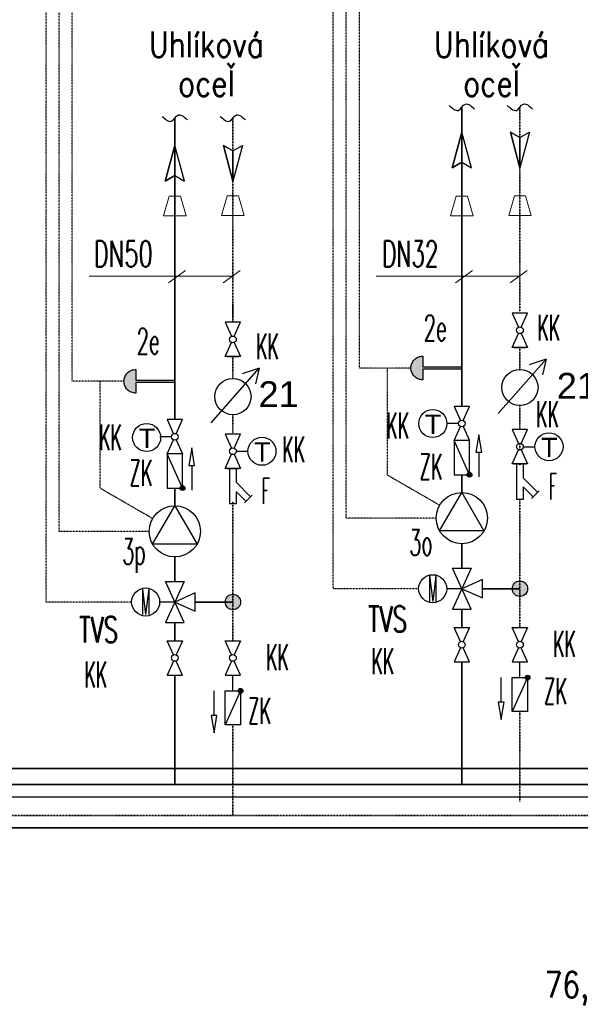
# Model space of a CAD drawing. Header units: millimetres. Extents: x -98431657 to -98227415, y -465497820 to -465456067.
# Tile 49 of 63: x -98396690 to -98395607, y -465485874 to -465483970. Entities that reach past the tile are written whole.
import ezdxf

# ---------------------------------------------------------------- set-up
doc = ezdxf.new("R2010")
doc.units = ezdxf.units.MM
doc.linetypes.add('Carkovana 0.5x', pattern=[0.14, 0.1, -0.04])
doc.linetypes.add('Teckovana', pattern=[0.06, 0, -0.06])
for name, color, linetype, lineweight in [('Pasivní chlazení', 7, 'Continuous', 25), ('WPF 2 - vrt', 7, 'Continuous', 25), ('základ', 7, 'Continuous', 25)]:
    doc.layers.add(name, color=color, linetype=linetype, lineweight=lineweight)
doc.styles.add('ARIAL', font='arial.ttf')
doc.styles.add('ROMANS', font='romans__.ttf')
doc.styles.add('TXT', font='txt_____.ttf')

msp = doc.modelspace()

# ---------------------------------------------------------------- hatches: boundary and pattern name
at = {"layer": 'základ', "true_color": 0xe8e8e8}
for points in [[(-98395911, -465484620.8), (-98395913.4, -465484620.9), (-98395915.7, -465484621.2), (-98395917.9, -465484621.8), (-98395920.1, -465484622.6), (-98395922.2, -465484623.6), (-98395924.1, -465484624.9), (-98395926, -465484626.3), (-98395927.7, -465484627.9), (-98395929.2, -465484629.7), (-98395930.5, -465484631.6), (-98395931.6, -465484633.6), (-98395932.5, -465484635.7), (-98395933.2, -465484638), (-98395933.7, -465484640.2), (-98395933.9, -465484642.5), (-98395933.9, -465484644.9), (-98395933.7, -465484647.2), (-98395933.2, -465484649.5), (-98395932.5, -465484651.7), (-98395931.6, -465484653.8), (-98395930.5, -465484655.8), (-98395929.2, -465484657.7), (-98395927.7, -465484659.5), (-98395926, -465484661.1), (-98395924.1, -465484662.5), (-98395922.2, -465484663.8), (-98395920.1, -465484664.8), (-98395917.9, -465484665.6), (-98395915.7, -465484666.2), (-98395913.4, -465484666.5), (-98395911, -465484666.6), (-98395911, -465484646.2), (-98395835.6, -465484646.2), (-98395835.6, -465484641.2), (-98395911, -465484641.2)], [(-98396465.8, -465484646.4), (-98396468.1, -465484646.6), (-98396470.4, -465484646.9), (-98396472.7, -465484647.5), (-98396474.8, -465484648.3), (-98396476.9, -465484649.3), (-98396478.9, -465484650.6), (-98396480.7, -465484652), (-98396482.4, -465484653.6), (-98396483.9, -465484655.3), (-98396485.3, -465484657.3), (-98396486.4, -465484659.3), (-98396487.3, -465484661.4), (-98396488, -465484663.6), (-98396488.5, -465484665.9), (-98396488.7, -465484668.2), (-98396488.7, -465484670.5), (-98396488.5, -465484672.9), (-98396488, -465484675.1), (-98396487.3, -465484677.4), (-98396486.4, -465484679.5), (-98396485.3, -465484681.5), (-98396483.9, -465484683.4), (-98396482.4, -465484685.2), (-98396480.7, -465484686.8), (-98396478.9, -465484688.2), (-98396476.9, -465484689.4), (-98396474.8, -465484690.5), (-98396472.7, -465484691.3), (-98396470.4, -465484691.9), (-98396468.1, -465484692.2), (-98396465.8, -465484692.3), (-98396465.8, -465484671.9), (-98396390.4, -465484671.9), (-98396390.4, -465484666.9), (-98396465.8, -465484666.9)]]:
    msp.add_hatch(color=254, dxfattribs=at).paths.add_polyline_path(points)
at = {"layer": 'základ', "true_color": 0x000000}
for points in [[(-98395816.2, -465484850.1), (-98395816.3, -465484849.2), (-98395816.5, -465484848.3), (-98395817, -465484847.5), (-98395817.6, -465484846.7), (-98395818.3, -465484846.2), (-98395819.2, -465484845.8), (-98395820.1, -465484845.5), (-98395821, -465484845.5), (-98395821.9, -465484845.6), (-98395822.8, -465484845.9), (-98395823.6, -465484846.4), (-98395824.3, -465484847.1), (-98395824.8, -465484847.9), (-98395825.2, -465484848.7), (-98395825.4, -465484849.6), (-98395825.4, -465484850.6), (-98395825.2, -465484851.5), (-98395824.8, -465484852.3), (-98395824.3, -465484853.1), (-98395823.6, -465484853.7), (-98395822.8, -465484854.2), (-98395821.9, -465484854.6), (-98395821, -465484854.7), (-98395820.1, -465484854.7), (-98395819.2, -465484854.4), (-98395818.3, -465484854), (-98395817.6, -465484853.4), (-98395817, -465484852.7), (-98395816.5, -465484851.9), (-98395816.3, -465484851)], [(-98396370.9, -465484875.8), (-98396371, -465484874.8), (-98396371.3, -465484874), (-98396371.8, -465484873.1), (-98396372.4, -465484872.4), (-98396373.1, -465484871.9), (-98396373.9, -465484871.4), (-98396374.9, -465484871.2), (-98396375.8, -465484871.2), (-98396376.7, -465484871.3), (-98396377.6, -465484871.6), (-98396378.4, -465484872.1), (-98396379.1, -465484872.8), (-98396379.6, -465484873.5), (-98396380, -465484874.4), (-98396380.2, -465484875.3), (-98396380.2, -465484876.2), (-98396380, -465484877.2), (-98396379.6, -465484878), (-98396379.1, -465484878.8), (-98396378.4, -465484879.4), (-98396377.6, -465484879.9), (-98396376.7, -465484880.3), (-98396375.8, -465484880.4), (-98396374.9, -465484880.3), (-98396373.9, -465484880.1), (-98396373.1, -465484879.7), (-98396372.4, -465484879.1), (-98396371.8, -465484878.4), (-98396371.3, -465484877.6), (-98396371, -465484876.7)], [(-98395722.6, -465485055.7), (-98395723.4, -465485055.7), (-98395724.1, -465485055.7), (-98395724.9, -465485055.8), (-98395725.6, -465485055.8), (-98395726.4, -465485056), (-98395727.1, -465485056.2), (-98395727.8, -465485056.4), (-98395728.5, -465485056.6), (-98395729.2, -465485056.9), (-98395729.9, -465485057.2), (-98395730.6, -465485057.5), (-98395731.2, -465485057.9), (-98395731.9, -465485058.3), (-98395732.5, -465485058.8), (-98395733.1, -465485059.3), (-98395733.6, -465485059.8), (-98395734.1, -465485060.3), (-98395734.7, -465485060.9), (-98395735.1, -465485061.4), (-98395735.6, -465485062), (-98395736, -465485062.7), (-98395736.4, -465485063.3), (-98395736.7, -465485064), (-98395737, -465485064.7), (-98395737.3, -465485065.4), (-98395737.6, -465485066.1), (-98395737.8, -465485066.8), (-98395737.9, -465485067.5), (-98395738.1, -465485068.3), (-98395738.2, -465485069), (-98395738.2, -465485069.8), (-98395738.2, -465485070.5), (-98395738.2, -465485071.3), (-98395738.2, -465485072), (-98395738.1, -465485072.8), (-98395737.9, -465485073.5), (-98395737.8, -465485074.3), (-98395737.6, -465485075), (-98395737.3, -465485075.7), (-98395737, -465485076.4), (-98395736.7, -465485077.1), (-98395736.4, -465485077.7), (-98395736, -465485078.4), (-98395735.6, -465485079), (-98395735.1, -465485079.6), (-98395734.7, -465485080.2), (-98395734.1, -465485080.8), (-98395733.6, -465485081.3), (-98395733.1, -465485081.8), (-98395732.5, -465485082.3), (-98395731.9, -465485082.7), (-98395731.2, -465485083.1), (-98395730.6, -465485083.5), (-98395729.9, -465485083.9), (-98395729.2, -465485084.2), (-98395728.5, -465485084.5), (-98395727.8, -465485084.7), (-98395727.1, -465485084.9), (-98395726.4, -465485085.1), (-98395725.6, -465485085.2), (-98395724.9, -465485085.3), (-98395724.1, -465485085.4), (-98395723.4, -465485085.4), (-98395722.6, -465485085.4), (-98395721.9, -465485085.3), (-98395721.1, -465485085.2), (-98395720.4, -465485085.1), (-98395719.7, -465485084.9), (-98395718.9, -465485084.7), (-98395718.2, -465485084.5), (-98395717.5, -465485084.2), (-98395716.8, -465485083.9), (-98395716.2, -465485083.5), (-98395715.5, -465485083.1), (-98395714.9, -465485082.7), (-98395714.3, -465485082.3), (-98395713.7, -465485081.8), (-98395713.1, -465485081.3), (-98395712.6, -465485080.8), (-98395712.1, -465485080.2), (-98395711.6, -465485079.6), (-98395711.2, -465485079), (-98395710.8, -465485078.4), (-98395710.4, -465485077.7), (-98395710, -465485077.1), (-98395709.7, -465485076.4), (-98395709.4, -465485075.7), (-98395709.2, -465485075), (-98395709, -465485074.3), (-98395708.8, -465485073.5), (-98395708.7, -465485072.8), (-98395708.6, -465485072), (-98395708.5, -465485071.3), (-98395708.5, -465485070.5), (-98395708.5, -465485069.8), (-98395708.6, -465485069), (-98395708.7, -465485068.3), (-98395708.8, -465485067.5), (-98395709, -465485066.8), (-98395709.2, -465485066.1), (-98395709.4, -465485065.4), (-98395709.7, -465485064.7), (-98395710, -465485064), (-98395710.4, -465485063.3), (-98395710.8, -465485062.7), (-98395711.2, -465485062), (-98395711.6, -465485061.4), (-98395712.1, -465485060.9), (-98395712.6, -465485060.3), (-98395713.1, -465485059.8), (-98395713.7, -465485059.3), (-98395714.3, -465485058.8), (-98395714.9, -465485058.3), (-98395715.5, -465485057.9), (-98395716.2, -465485057.5), (-98395716.8, -465485057.2), (-98395717.5, -465485056.9), (-98395718.2, -465485056.6), (-98395718.9, -465485056.4), (-98395719.7, -465485056.2), (-98395720.4, -465485056), (-98395721.1, -465485055.8), (-98395721.9, -465485055.8)], [(-98396277.4, -465485081.4), (-98396278.1, -465485081.4), (-98396278.9, -465485081.4), (-98396279.6, -465485081.4), (-98396280.4, -465485081.5), (-98396281.1, -465485081.7), (-98396281.9, -465485081.8), (-98396282.6, -465485082), (-98396283.3, -465485082.3), (-98396284, -465485082.6), (-98396284.7, -465485082.9), (-98396285.4, -465485083.2), (-98396286, -465485083.6), (-98396286.6, -465485084), (-98396287.2, -465485084.5), (-98396287.8, -465485084.9), (-98396288.4, -465485085.4), (-98396288.9, -465485086), (-98396289.4, -465485086.5), (-98396289.9, -465485087.1), (-98396290.3, -465485087.7), (-98396290.8, -465485088.4), (-98396291.1, -465485089), (-98396291.5, -465485089.7), (-98396291.8, -465485090.4), (-98396292.1, -465485091.1), (-98396292.3, -465485091.8), (-98396292.5, -465485092.5), (-98396292.7, -465485093.2), (-98396292.8, -465485094), (-98396292.9, -465485094.7), (-98396293, -465485095.5), (-98396293, -465485096.2), (-98396293, -465485097), (-98396292.9, -465485097.7), (-98396292.8, -465485098.5), (-98396292.7, -465485099.2), (-98396292.5, -465485099.9), (-98396292.3, -465485100.7), (-98396292.1, -465485101.4), (-98396291.8, -465485102.1), (-98396291.5, -465485102.8), (-98396291.1, -465485103.4), (-98396290.8, -465485104.1), (-98396290.3, -465485104.7), (-98396289.9, -465485105.3), (-98396289.4, -465485105.9), (-98396288.9, -465485106.5), (-98396288.4, -465485107), (-98396287.8, -465485107.5), (-98396287.2, -465485108), (-98396286.6, -465485108.4), (-98396286, -465485108.8), (-98396285.4, -465485109.2), (-98396284.7, -465485109.6), (-98396284, -465485109.9), (-98396283.3, -465485110.2), (-98396282.6, -465485110.4), (-98396281.9, -465485110.6), (-98396281.1, -465485110.8), (-98396280.4, -465485110.9), (-98396279.6, -465485111), (-98396278.9, -465485111.1), (-98396278.1, -465485111.1), (-98396277.4, -465485111.1), (-98396276.6, -465485111), (-98396275.9, -465485110.9), (-98396275.2, -465485110.8), (-98396274.4, -465485110.6), (-98396273.7, -465485110.4), (-98396273, -465485110.2), (-98396272.3, -465485109.9), (-98396271.6, -465485109.6), (-98396270.9, -465485109.2), (-98396270.3, -465485108.8), (-98396269.7, -465485108.4), (-98396269, -465485108), (-98396268.5, -465485107.5), (-98396267.9, -465485107), (-98396267.4, -465485106.5), (-98396266.9, -465485105.9), (-98396266.4, -465485105.3), (-98396265.9, -465485104.7), (-98396265.5, -465485104.1), (-98396265.1, -465485103.4), (-98396264.8, -465485102.8), (-98396264.5, -465485102.1), (-98396264.2, -465485101.4), (-98396264, -465485100.7), (-98396263.8, -465485099.9), (-98396263.6, -465485099.2), (-98396263.5, -465485098.5), (-98396263.4, -465485097.7), (-98396263.3, -465485097), (-98396263.3, -465485096.2), (-98396263.3, -465485095.5), (-98396263.4, -465485094.7), (-98396263.5, -465485094), (-98396263.6, -465485093.2), (-98396263.8, -465485092.5), (-98396264, -465485091.8), (-98396264.2, -465485091.1), (-98396264.5, -465485090.4), (-98396264.8, -465485089.7), (-98396265.1, -465485089), (-98396265.5, -465485088.4), (-98396265.9, -465485087.7), (-98396266.4, -465485087.1), (-98396266.9, -465485086.5), (-98396267.4, -465485086), (-98396267.9, -465485085.4), (-98396268.5, -465485084.9), (-98396269, -465485084.5), (-98396269.7, -465485084), (-98396270.3, -465485083.6), (-98396270.9, -465485083.2), (-98396271.6, -465485082.9), (-98396272.3, -465485082.6), (-98396273, -465485082.3), (-98396273.7, -465485082), (-98396274.4, -465485081.8), (-98396275.2, -465485081.7), (-98396275.9, -465485081.5), (-98396276.6, -465485081.4)], [(-98395704, -465485242.4), (-98395704.1, -465485241.4), (-98395704.3, -465485240.5), (-98395704.8, -465485239.7), (-98395705.4, -465485239), (-98395706.1, -465485238.4), (-98395707, -465485238), (-98395707.9, -465485237.8), (-98395708.8, -465485237.8), (-98395709.7, -465485237.9), (-98395710.6, -465485238.2), (-98395711.4, -465485238.7), (-98395712.1, -465485239.4), (-98395712.6, -465485240.1), (-98395713, -465485241), (-98395713.2, -465485241.9), (-98395713.2, -465485242.8), (-98395713, -465485243.7), (-98395712.6, -465485244.6), (-98395712.1, -465485245.4), (-98395711.4, -465485246), (-98395710.6, -465485246.5), (-98395709.7, -465485246.8), (-98395708.8, -465485247), (-98395707.9, -465485246.9), (-98395707, -465485246.7), (-98395706.1, -465485246.3), (-98395705.4, -465485245.7), (-98395704.8, -465485245), (-98395704.3, -465485244.2), (-98395704.1, -465485243.3)], [(-98396258.7, -465485268), (-98396258.8, -465485267.1), (-98396259.1, -465485266.2), (-98396259.6, -465485265.4), (-98396260.2, -465485264.7), (-98396260.9, -465485264.1), (-98396261.7, -465485263.7), (-98396262.6, -465485263.5), (-98396263.6, -465485263.4), (-98396264.5, -465485263.6), (-98396265.4, -465485263.9), (-98396266.2, -465485264.4), (-98396266.8, -465485265), (-98396267.4, -465485265.8), (-98396267.7, -465485266.7), (-98396267.9, -465485267.6), (-98396267.9, -465485268.5), (-98396267.7, -465485269.4), (-98396267.4, -465485270.3), (-98396266.8, -465485271), (-98396266.2, -465485271.7), (-98396265.4, -465485272.2), (-98396264.5, -465485272.5), (-98396263.6, -465485272.6), (-98396262.6, -465485272.6), (-98396261.7, -465485272.4), (-98396260.9, -465485271.9), (-98396260.2, -465485271.4), (-98396259.6, -465485270.7), (-98396259.1, -465485269.9), (-98396258.8, -465485269)]]:
    msp.add_hatch(color=18, dxfattribs=at).paths.add_polyline_path(points)

# ---------------------------------------------------------------- linework, layer by layer
at = {"color": 0, "linetype": 'Continuous', "lineweight": 13}
for p, q in [((-98396401.2, -465484311.3), (-98396412.2, -465484349.1)), ((-98396401.2, -465484311.3), (-98396379.7, -465484311.3)), ((-98396379.7, -465484311.3), (-98396368.7, -465484349.1)), ((-98396288.9, -465484310.7), (-98396299.9, -465484348.5)), ((-98396288.9, -465484310.7), (-98396267.4, -465484310.7)), ((-98396267.4, -465484310.7), (-98396256.4, -465484348.5)), ((-98395846.4, -465484311.3), (-98395857.4, -465484349.1)), ((-98395846.4, -465484311.3), (-98395824.9, -465484311.3)), ((-98395824.9, -465484311.3), (-98395813.9, -465484349.1)), ((-98395734.1, -465484310.7), (-98395745.1, -465484348.5)), ((-98395734.1, -465484310.7), (-98395712.6, -465484310.7)), ((-98395712.6, -465484310.7), (-98395701.6, -465484348.5)), ((-98396412.2, -465484349.1), (-98396368.7, -465484349.1)), ((-98396299.9, -465484348.5), (-98396256.4, -465484348.5)), ((-98395857.4, -465484349.1), (-98395813.9, -465484349.1)), ((-98395745.1, -465484348.5), (-98395701.6, -465484348.5)), ((-98396369.7, -465484455.3), (-98396402.3, -465484479)), ((-98396264.2, -465484455.3), (-98396296.8, -465484479)), ((-98395814.9, -465484455.3), (-98395847.6, -465484479)), ((-98395709.4, -465484455.3), (-98395742.1, -465484479)), ((-98396556.2, -465484466.2), (-98396278.1, -465484466.2)), ((-98396001.4, -465484466.2), (-98395723.4, -465484466.2))]:
    msp.add_line(p, q, dxfattribs=at)
at = {"layer": 'Pasivní chlazení'}
for p, q in [((-98395734.3, -465484603.8), (-98395712.4, -465484603.8)), ((-98396289.1, -465484621.5), (-98396267.2, -465484621.5)), ((-98395716.8, -465484795.9), (-98395694.3, -465484795.9)), ((-98396271.5, -465484804.7), (-98396249.1, -465484804.7)), ((-98396289.1, -465484837.7), (-98396267.2, -465484837.7)), ((-98396284.5, -465484837.7), (-98396284.5, -465484906.6)), ((-98396271.8, -465484837.7), (-98396271.8, -465484864.6)), ((-98395734.3, -465484828.9), (-98395712.4, -465484828.9)), ((-98395729.7, -465484828.9), (-98395729.7, -465484897.8)), ((-98395717, -465484828.9), (-98395717, -465484855.8)), ((-98395717, -465484855.8), (-98395689.1, -465484883.8)), ((-98396271.8, -465484864.6), (-98396243.8, -465484892.7)), ((-98395717, -465484873.7), (-98395717, -465484897.8)), ((-98395717, -465484873.7), (-98395698, -465484892.8)), ((-98396271.8, -465484882.5), (-98396271.8, -465484906.6)), ((-98396271.8, -465484882.5), (-98396252.8, -465484901.6)), ((-98396255.8, -465484904.6), (-98396240.8, -465484889.7)), ((-98395717, -465484897.8), (-98395729.7, -465484897.8)), ((-98395701, -465484895.8), (-98395686.1, -465484880.9)), ((-98396271.8, -465484906.6), (-98396284.5, -465484906.6))]:
    msp.add_line(p, q, dxfattribs=at)
for points in [[(-98396275.5, -465484582.4), (-98396263.2, -465484555.2), (-98396293.1, -465484555.2), (-98396280.8, -465484582.4)], [(-98395720.7, -465484564.7), (-98395708.5, -465484537.5), (-98395738.3, -465484537.5), (-98395726.1, -465484564.7)], [(-98395720.7, -465484576.6), (-98395708.5, -465484603.8), (-98395738.3, -465484603.8), (-98395726.1, -465484576.6)], [(-98396275.5, -465484594.3), (-98396263.2, -465484621.5), (-98396293.1, -465484621.5), (-98396280.8, -465484594.3)], [(-98395720.7, -465484789.8), (-98395708.5, -465484762.6), (-98395738.3, -465484762.6), (-98395726.1, -465484789.8)], [(-98396275.5, -465484798.7), (-98396263.2, -465484771.5), (-98396293.1, -465484771.5), (-98396280.8, -465484798.7)], [(-98395720.7, -465484801.7), (-98395708.5, -465484828.9), (-98395738.3, -465484828.9), (-98395726.1, -465484801.7)], [(-98396275.5, -465484810.5), (-98396263.2, -465484837.7), (-98396293.1, -465484837.7), (-98396280.8, -465484810.5)]]:
    msp.add_lwpolyline(points, dxfattribs=at)
for centre, radius in [((-98395723.4, -465484570.7), 6.52), ((-98396278.1, -465484588.4), 6.52), ((-98395891.8, -465484751), 27.1), ((-98396444.9, -465484778.1), 27.1), ((-98396222, -465484804.7), 27.1), ((-98396222, -465484804.7), 27.1), ((-98395667.2, -465484795.9), 27.1), ((-98395667.2, -465484795.9), 27.1), ((-98396278.1, -465484804.6), 6.52), ((-98395723.4, -465484795.8), 6.52)]:
    msp.add_circle(centre, radius, dxfattribs=at)
at = {"layer": 'základ', "linetype": 'Teckovana'}
for p, q in [((-98396059, -465484933.9), (-98396059, -465483443.9)), ((-98396613.8, -465484959.6), (-98396613.8, -465483486.4)), ((-98396084.3, -465485070.5), (-98396084.3, -465483925.5)), ((-98396033.7, -465484643.7), (-98396033.7, -465483925.5)), ((-98396639.1, -465485096.2), (-98396639.1, -465483951.2)), ((-98396588.5, -465484669.4), (-98396588.5, -465483951.2)), ((-98395934, -465484643.7), (-98396033.7, -465484643.7)), ((-98395979.6, -465484850.8), (-98395979.6, -465484643.7)), ((-98396488.7, -465484669.4), (-98396588.5, -465484669.4)), ((-98396534.4, -465484876.5), (-98396534.4, -465484669.4)), ((-98395878.5, -465484909.2), (-98395979.6, -465484850.8)), ((-98396433.3, -465484934.9), (-98396534.4, -465484876.5)), ((-98395885.2, -465484933.9), (-98396059, -465484933.9)), ((-98396439.9, -465484959.6), (-98396613.8, -465484959.6)), ((-98395919.1, -465485070.5), (-98396084.3, -465485070.5)), ((-98396473.9, -465485096.2), (-98396639.1, -465485096.2))]:
    msp.add_line(p, q, dxfattribs=at)
at = {"layer": 'základ', "color": 1, "lineweight": 35}
for p, q in [((-98395835.6, -465484139.3), (-98395835.6, -465484717.8)), ((-98396390.4, -465484160.4), (-98396390.4, -465484743.5)), ((-98395835.6, -465484884.4), (-98395835.6, -465484850.1)), ((-98396390.4, -465484910.1), (-98396390.4, -465484875.8)), ((-98395835.6, -465484983.5), (-98395835.6, -465485030.9)), ((-98396390.4, -465485009.2), (-98396390.4, -465485056.6)), ((-98395835.6, -465485110.2), (-98395835.6, -465485145.7)), ((-98396390.4, -465485135.8), (-98396390.4, -465485171.3)), ((-98395835.6, -465485211.7), (-98395835.6, -465485449.1)), ((-98396390.4, -465485237.4), (-98396390.4, -465485449.1)), ((-98396437.6, -465485449.1), (-98398919.3, -465485449.1)), ((-98394964.8, -465485449.1), (-98396437.6, -465485449.1)), ((-98395258.2, -465485449.1), (-98396124.2, -465485449.1))]:
    msp.add_line(p, q, dxfattribs=at)
at = {"layer": 'základ', "color": 171, "linetype": 'Carkovana 0.5x', "lineweight": 35, "true_color": 0x7070ff}
for p, q in [((-98395723.4, -465484139.3), (-98395723.4, -465484535.2)), ((-98396278.1, -465484160.4), (-98396278.1, -465484547.9)), ((-98396278.1, -465484555.2), (-98396278.1, -465484519.8)), ((-98395723.4, -465484646.4), (-98395723.4, -465484603.8)), ((-98396278.1, -465484664), (-98396278.1, -465484621.5)), ((-98395723.4, -465484716.4), (-98395723.4, -465484762.6)), ((-98396278.1, -465484734), (-98396278.1, -465484771.5)), ((-98395723.4, -465484789.3), (-98395723.4, -465484802.3)), ((-98395723.4, -465484828.9), (-98395723.4, -465484831.5)), ((-98395723.4, -465484897.8), (-98395723.4, -465485145.7)), ((-98396278.1, -465484902), (-98396278.1, -465485171.3)), ((-98395723.4, -465485308.2), (-98395723.4, -465485482.4)), ((-98396278.1, -465485333.8), (-98396278.1, -465485508.1)), ((-98394964.8, -465485509.3), (-98398590.2, -465485509.3))]:
    msp.add_line(p, q, dxfattribs=at)
at = {"layer": 'základ'}
for p, q in [((-98395835.6, -465484187.4), (-98395854.1, -465484256.3)), ((-98395835.6, -465484245.8), (-98395835.6, -465484187.4)), ((-98395817.2, -465484256.3), (-98395835.6, -465484187.4)), ((-98395741.8, -465484187.4), (-98395723.4, -465484197.9)), ((-98395723.4, -465484256.3), (-98395741.8, -465484187.4)), ((-98395723.4, -465484197.9), (-98395704.9, -465484187.4)), ((-98395704.9, -465484187.4), (-98395723.4, -465484256.3)), ((-98396390.4, -465484213.1), (-98396408.9, -465484282)), ((-98396390.4, -465484271.5), (-98396390.4, -465484213.1)), ((-98396372, -465484282), (-98396390.4, -465484213.1)), ((-98396296.6, -465484213.1), (-98396278.1, -465484223.6)), ((-98396278.1, -465484282), (-98396296.6, -465484213.1)), ((-98396278.1, -465484223.6), (-98396259.7, -465484213.1)), ((-98396259.7, -465484213.1), (-98396278.1, -465484282)), ((-98395723.4, -465484197.9), (-98395723.4, -465484256.3)), ((-98396278.1, -465484223.6), (-98396278.1, -465484282)), ((-98395854.1, -465484256.3), (-98395835.6, -465484245.8)), ((-98395835.6, -465484245.8), (-98395817.2, -465484256.3)), ((-98396408.9, -465484282), (-98396390.4, -465484271.5)), ((-98396390.4, -465484271.5), (-98396372, -465484282)), ((-98395911, -465484620.8), (-98395911, -465484641.2)), ((-98396465.8, -465484646.4), (-98396465.8, -465484666.9)), ((-98395911, -465484641.2), (-98395835.6, -465484641.2)), ((-98395835.6, -465484646.2), (-98395911, -465484646.2)), ((-98395911, -465484646.2), (-98395911, -465484666.6)), ((-98395835.6, -465484641.2), (-98395835.6, -465484646.2)), ((-98396465.8, -465484666.9), (-98396390.4, -465484666.9)), ((-98396390.4, -465484666.9), (-98396390.4, -465484671.9)), ((-98396390.4, -465484671.9), (-98396465.8, -465484671.9)), ((-98396465.8, -465484671.9), (-98396465.8, -465484692.3)), ((-98395842.3, -465484751), (-98395864.7, -465484751)), ((-98396397, -465484776.7), (-98396419.5, -465484776.7)), ((-98395820.8, -465484850.1), (-98395850.5, -465484784.1)), ((-98396375.6, -465484875.8), (-98396405.3, -465484809.7)), ((-98395802.9, -465484806.3), (-98395802.9, -465484854.2)), ((-98396357.7, -465484832), (-98396357.7, -465484879.9)), ((-98395835.6, -465485070.5), (-98395864.9, -465485070.5)), ((-98395835.6, -465485070.5), (-98395864.9, -465485070.5)), ((-98396390.4, -465485096.2), (-98396419.7, -465485096.2)), ((-98396390.4, -465485096.2), (-98396419.7, -465485096.2)), ((-98395759.8, -465485290), (-98395759.8, -465485242.3)), ((-98395708.6, -465485242.4), (-98395738.2, -465485308.2)), ((-98396314.5, -465485315.7), (-98396314.5, -465485268)), ((-98396263.3, -465485268), (-98396292.9, -465485333.8)), ((-98395089.6, -465485473.5), (-98398919.3, -465485473.5))]:
    msp.add_line(p, q, dxfattribs=at)
at = {"layer": 'základ', "linetype": 'Continuous'}
for p, q in [((-98395765.4, -465484731.7), (-98395672.7, -465484626.4)), ((-98395672.7, -465484626.4), (-98395705.5, -465484637.5)), ((-98395672.7, -465484626.4), (-98395679.9, -465484656.7)), ((-98396320.1, -465484749.4), (-98396227.5, -465484644)), ((-98396227.5, -465484644), (-98396260.3, -465484655.2)), ((-98396227.5, -465484644), (-98396234.7, -465484674.4))]:
    msp.add_line(p, q, dxfattribs=at)
at = {"layer": 'základ', "color": 171, "lineweight": 35, "true_color": 0x7070ff}
for p, q in [((-98395796, -465485070.5), (-98395723.4, -465485070.5)), ((-98396350.8, -465485096.2), (-98396278.1, -465485096.2))]:
    msp.add_line(p, q, dxfattribs=at)
at = {"layer": 'základ', "color": 171, "true_color": 0x7070ff}
for p, q in [((-98395723.4, -465485242.4), (-98395723.4, -465485211.7)), ((-98396278.1, -465485268), (-98396278.1, -465485237.4))]:
    msp.add_line(p, q, dxfattribs=at)
at = {"layer": 'základ'}
for points in [[(-98395835.6, -465484187.4), (-98395835.6, -465484245.8), (-98395854.1, -465484256.3), (-98395835.6, -465484187.4)], [(-98395723.4, -465484256.3), (-98395723.4, -465484197.9), (-98395741.8, -465484187.4), (-98395723.4, -465484256.3)], [(-98396390.4, -465484213.1), (-98396390.4, -465484271.5), (-98396408.9, -465484282), (-98396390.4, -465484213.1)], [(-98396278.1, -465484282), (-98396278.1, -465484223.6), (-98396296.6, -465484213.1), (-98396278.1, -465484282)], [(-98395850.5, -465484850.1), (-98395820.8, -465484850.1), (-98395820.8, -465484784.1), (-98395850.5, -465484784.1), (-98395850.5, -465484850.1)], [(-98395808.5, -465484806.3), (-98395797.3, -465484806.3), (-98395802.9, -465484772.6), (-98395808.5, -465484806.3)], [(-98396363.3, -465484832), (-98396352.1, -465484832), (-98396357.7, -465484798.3), (-98396363.3, -465484832)], [(-98396405.3, -465484875.8), (-98396375.6, -465484875.8), (-98396375.6, -465484809.7), (-98396405.3, -465484809.7), (-98396405.3, -465484875.8)], [(-98395835.6, -465484884.4), (-98395792.8, -465484958.7), (-98395878.5, -465484958.7), (-98395835.6, -465484884.4)], [(-98396390.4, -465484910.1), (-98396347.5, -465484984.4), (-98396433.3, -465484984.4), (-98396390.4, -465484910.1)], [(-98395817.8, -465485030.9), (-98395835.6, -465485070.5), (-98395796, -465485088.4), (-98395796, -465485052.7), (-98395835.6, -465485070.5), (-98395853.5, -465485110.2), (-98395817.8, -465485110.2), (-98395853.5, -465485030.9), (-98395817.8, -465485030.9)], [(-98396372.6, -465485056.6), (-98396390.4, -465485096.2), (-98396350.8, -465485114.1), (-98396350.8, -465485078.4), (-98396390.4, -465485096.2), (-98396408.2, -465485135.8), (-98396372.6, -465485135.8), (-98396408.2, -465485056.6), (-98396372.6, -465485056.6)], [(-98395738.2, -465485242.4), (-98395708.6, -465485242.4), (-98395708.6, -465485308.2), (-98395738.2, -465485308.2), (-98395738.2, -465485242.4)], [(-98396292.9, -465485268), (-98396263.3, -465485268), (-98396263.3, -465485333.8), (-98396292.9, -465485333.8), (-98396292.9, -465485268)], [(-98395754.1, -465485290), (-98395765.4, -465485290), (-98395759.8, -465485323.7), (-98395754.1, -465485290)], [(-98396308.9, -465485315.7), (-98396320.2, -465485315.7), (-98396314.5, -465485349.4), (-98396308.9, -465485315.7)]]:
    msp.add_lwpolyline(points, close=True, dxfattribs=at)
for points in [[(-98395911, -465484666.6), (-98395913.3, -465484666.5), (-98395915.5, -465484666.2), (-98395917.7, -465484665.7), (-98395919.8, -465484664.9), (-98395921.8, -465484663.9), (-98395923.8, -465484662.8), (-98395925.6, -465484661.4), (-98395927.3, -465484659.9), (-98395928.8, -465484658.3), (-98395930.1, -465484656.5), (-98395931.3, -465484654.5), (-98395932.2, -465484652.5), (-98395933, -465484650.4), (-98395933.5, -465484648.2), (-98395933.9, -465484646), (-98395934, -465484643.7), (-98395933.9, -465484641.5), (-98395933.5, -465484639.2), (-98395933, -465484637), (-98395932.2, -465484634.9), (-98395931.3, -465484632.9), (-98395930.1, -465484631), (-98395928.8, -465484629.1), (-98395927.3, -465484627.5), (-98395925.6, -465484626), (-98395923.8, -465484624.6), (-98395921.8, -465484623.5), (-98395919.8, -465484622.5), (-98395917.7, -465484621.7), (-98395915.5, -465484621.2), (-98395913.3, -465484620.9), (-98395911, -465484620.8)], [(-98396465.8, -465484692.3), (-98396468, -465484692.2), (-98396470.3, -465484691.9), (-98396472.5, -465484691.3), (-98396474.6, -465484690.6), (-98396476.6, -465484689.6), (-98396478.5, -465484688.5), (-98396480.4, -465484687.1), (-98396482, -465484685.6), (-98396483.5, -465484683.9), (-98396484.9, -465484682.1), (-98396486, -465484680.2), (-98396487, -465484678.2), (-98396487.8, -465484676), (-98396488.3, -465484673.9), (-98396488.6, -465484671.6), (-98396488.7, -465484669.4), (-98396488.6, -465484667.1), (-98396488.3, -465484664.9), (-98396487.8, -465484662.7), (-98396487, -465484660.6), (-98396486, -465484658.6), (-98396484.9, -465484656.6), (-98396483.5, -465484654.8), (-98396482, -465484653.2), (-98396480.4, -465484651.7), (-98396478.5, -465484650.3), (-98396476.6, -465484649.2), (-98396474.6, -465484648.2), (-98396472.5, -465484647.4), (-98396470.3, -465484646.9), (-98396468, -465484646.6), (-98396465.8, -465484646.4)], [(-98395833, -465484745), (-98395820.7, -465484717.8), (-98395850.6, -465484717.8), (-98395838.3, -465484745)], [(-98396387.7, -465484770.7), (-98396375.5, -465484743.5), (-98396405.3, -465484743.5), (-98396393.1, -465484770.7)], [(-98395833, -465484756.9), (-98395820.7, -465484784.1), (-98395850.6, -465484784.1), (-98395838.3, -465484756.9)], [(-98396387.7, -465484782.5), (-98396375.5, -465484809.7), (-98396405.3, -465484809.7), (-98396393.1, -465484782.5)], [(-98395838.3, -465485172.8), (-98395850.5, -465485145.7), (-98395820.8, -465485145.7), (-98395833, -465485172.8)], [(-98395726, -465485172.8), (-98395738.2, -465485145.7), (-98395708.5, -465485145.7), (-98395720.7, -465485172.8)], [(-98396393.1, -465485198.4), (-98396405.3, -465485171.3), (-98396375.6, -465485171.3), (-98396387.7, -465485198.4)], [(-98396280.8, -465485198.4), (-98396293, -465485171.3), (-98396263.3, -465485171.3), (-98396275.5, -465485198.4)], [(-98395838.3, -465485184.6), (-98395850.5, -465485211.7), (-98395820.8, -465485211.7), (-98395833, -465485184.6)], [(-98395726, -465485184.6), (-98395738.2, -465485211.7), (-98395708.5, -465485211.7), (-98395720.7, -465485184.6)], [(-98396393.1, -465485210.3), (-98396405.3, -465485237.4), (-98396375.6, -465485237.4), (-98396387.7, -465485210.3)], [(-98396280.8, -465485210.3), (-98396293, -465485237.4), (-98396263.3, -465485237.4), (-98396275.5, -465485210.3)]]:
    msp.add_lwpolyline(points, dxfattribs=at)
at = {"layer": 'základ', "color": 0, "lineweight": 35}
for points in [[(-98396292.1, -465485418.4), (-98398919.3, -465485418.4), (-98398919.3, -465485533.2), (-98396292.7, -465485533.2)], [(-98396292.7, -465485418.4), (-98395089.6, -465485418.4), (-98395089.6, -465485533.2), (-98396292.7, -465485533.2)]]:
    msp.add_lwpolyline(points, dxfattribs=at)
at = {"layer": 'základ', "linetype": 'Continuous'}
for centre in [(-98395723.4, -465484681.4), (-98396278.1, -465484699)]:
    msp.add_circle(centre, 35, dxfattribs=at)
at = {"layer": 'základ'}
for centre, radius in [((-98395835.6, -465484750.9), 6.52), ((-98396390.4, -465484776.6), 6.52), ((-98395820.8, -465484850.1), 4.62), ((-98396375.6, -465484875.8), 4.62), ((-98395835.6, -465484933.9), 49.5), ((-98396390.4, -465484959.6), 49.5), ((-98395892, -465485070.5), 27.1), ((-98396446.8, -465485096.2), 27.1), ((-98395723.4, -465485070.5), 14.9), ((-98396278.1, -465485096.2), 14.9), ((-98395835.6, -465485178.7), 6.5), ((-98395723.4, -465485178.7), 6.5), ((-98396390.4, -465485204.4), 6.5), ((-98396278.1, -465485204.4), 6.5), ((-98395708.6, -465485242.4), 4.61), ((-98396263.3, -465485268), 4.61)]:
    msp.add_circle(centre, radius, dxfattribs=at)
for points, start_tangent, end_tangent in [([(-98395860.1, -465484135.9), (-98395842.4, -465484145.4), (-98395828.8, -465484133.1), (-98395811.2, -465484142.6)], (0.782732, -0.697021), (0.782732, -0.697021)), ([(-98395747.8, -465484135.9), (-98395730.2, -465484145.4), (-98395716.6, -465484133.1), (-98395698.9, -465484142.6)], (0.782732, -0.697021), (0.782732, -0.697021)), ([(-98396414.9, -465484157), (-98396397.2, -465484166.5), (-98396383.6, -465484154.3), (-98396365.9, -465484163.8)], (0.782732, -0.701521), (0.782732, -0.701521)), ([(-98396302.6, -465484157), (-98396284.9, -465484166.5), (-98396271.3, -465484154.3), (-98396253.7, -465484163.8)], (0.782732, -0.701521), (0.782732, -0.701521))]:
    msp.add_spline(points, degree=3, dxfattribs=dict(at, start_tangent=start_tangent, end_tangent=end_tangent))

# ---------------------------------------------------------------- texts
at = {"color": 0, "linetype": 'Continuous', "lineweight": 13, "char_height": 50, "width": 102.157, "attachment_point": 7, "style": 'ARIAL'}
for insert in [(-98396228.5, -465484719.2), (-98395652.2, -465484703.1)]:
    msp.add_mtext('{\\fArial|i0|b0;\\H50.000000;\\W1.000000;\\C7;21}\\P', dxfattribs=dict(at, insert=insert))
at = {"color": 5, "linetype": 'Continuous', "lineweight": 35, "char_height": 37.5, "width": 50.236, "attachment_point": 1, "style": 'ARIAL'}
for insert in [(-98395907.2, -465484733.6), (-98396460.3, -465484760.7), (-98395682.7, -465484778.5), (-98396237.5, -465484787.3)]:
    msp.add_mtext('{\\fArial|i0|b0;\\H37.500000;\\W1.000000;\\C5;T}\\P', dxfattribs=dict(at, insert=insert))
at = {"layer": 'Pasivní chlazení', "char_height": 50, "width": 300.252, "attachment_point": 2, "line_spacing_factor": 0.903614, "style": 'ROMANS'}
for insert in [(-98396329.5, -465483992.8), (-98395778.3, -465483992.8)]:
    msp.add_mtext('\\W0.81;Uhlíková\\Poceľ', dxfattribs=dict(at, insert=insert))
at = {"layer": 'Pasivní chlazení', "color": 0, "linetype": 'Continuous', "lineweight": 13, "char_height": 50, "attachment_point": 5, "style": 'TXT'}
for s, insert, width in [('\\W0.64;DN50', (-98396490, -465484422.8), 148.25), ('\\W0.61;DN32', (-98395935.2, -465484422.8), 147.636)]:
    msp.add_mtext(s, dxfattribs=dict(at, insert=insert, width=width))
at = {"layer": 'Pasivní chlazení', "color": 0, "lineweight": 25, "insert": (-98395514.4, -465485811.3), "char_height": 50, "width": 393.448, "attachment_point": 2, "style": 'ROMANS'}
msp.add_mtext('\\W0.80;76,1x2,0-iz', dxfattribs=at)
at = {"layer": 'WPF 2 - vrt', "char_height": 50, "width": 70.981, "attachment_point": 4, "style": 'ROMANS'}
for insert in [(-98396478.3, -465484846.3), (-98395917.5, -465484834.4), (-98395676.9, -465485268.8), (-98396249, -465485306.8)]:
    msp.add_mtext('\\W0.51;ZK', dxfattribs=dict(at, insert=insert))
at = {"layer": 'základ', "char_height": 50}
for s, insert, width, attachment_point, style in [('\\W0.55;2e', (-98395887, -465484566.2), 72.104, 5, 'ROMANS'), ('\\W0.49;KK', (-98395689.7, -465484565.5), 70.486, 4, 'ROMANS'), ('\\W0.55;2e', (-98396441.8, -465484591.9), 72.104, 5, 'ROMANS'), ('\\W0.49;KK', (-98396233.5, -465484601.8), 70.486, 4, 'ROMANS'), ('\\W0.49;KK', (-98395692.1, -465484733), 70.486, 4, 'ROMANS'), ('\\W0.49;KK', (-98395981.9, -465484755), 70.486, 4, 'ROMANS'), ('\\W0.49;KK', (-98396537, -465484777.6), 70.486, 4, 'ROMANS'), ('\\W0.49;KK', (-98396182.9, -465484801), 70.486, 4, 'ROMANS'), ('\\W0.40;F', (-98396222.1, -465484881.5), 33.434, 4, 'ROMANS'), ('\\W0.40;F', (-98395667.3, -465484872.7), 33.434, 4, 'ROMANS'), ('\\W0.54;3o', (-98395914.6, -465484981), 71.805, 5, 'ROMANS'), ('\\W0.54;3p', (-98396469.4, -465485006.7), 71.805, 5, 'ROMANS'), ('\\W0.37;M', (-98395892, -465485069.9), 33.208, 5, 'TXT'), ('\\W0.37;M', (-98396446.8, -465485095.6), 33.208, 5, 'TXT'), ('\\W0.65;TVS', (-98396016.9, -465485129.2), 109.464, 4, 'ROMANS'), ('\\W0.65;TVS', (-98396575.4, -465485149.6), 109.464, 4, 'ROMANS'), ('\\W0.49;KK', (-98395659.3, -465485177.2), 70.486, 4, 'ROMANS'), ('\\W0.49;KK', (-98396214.1, -465485202.8), 70.486, 4, 'ROMANS'), ('\\W0.49;KK', (-98396010.5, -465485210.7), 70.486, 4, 'ROMANS'), ('\\W0.49;KK', (-98396565.2, -465485236.4), 70.486, 4, 'ROMANS')]:
    msp.add_mtext(s, dxfattribs=dict(at, insert=insert, width=width, attachment_point=attachment_point, style=style))

doc.saveas('drawing.dxf')
